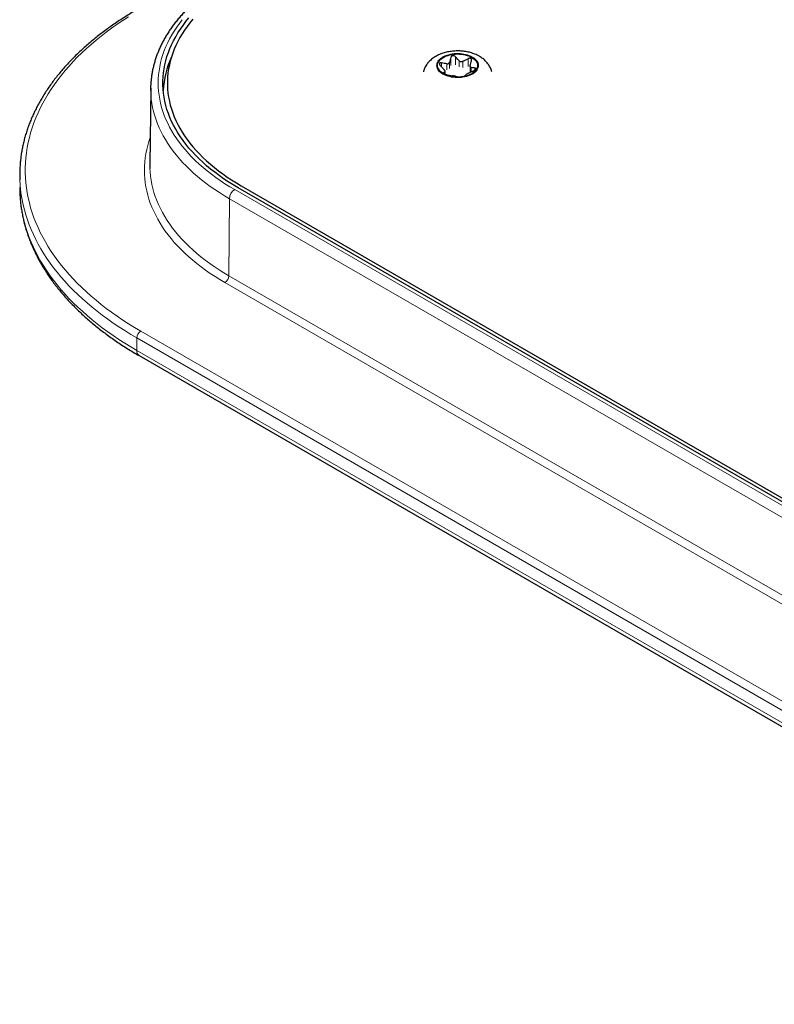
# Model space of a CAD drawing. Header units: millimetres. Extents: x 8 to 2230, y 12 to 2204.
# Tile 94 of 162: x 1687 to 1768, y 815 to 921. Entities that reach past the tile are written whole.
import ezdxf

# ---------------------------------------------------------------- set-up
doc = ezdxf.new("R2010")
doc.units = ezdxf.units.MM

msp = doc.modelspace()

# ---------------------------------------------------------------- linework, layer by layer
at = {"color": 252, "linetype": 'Continuous', "lineweight": 0}
for p, q in [((1732.31, 916.34), (1732.31, 916.77)), ((1732.88, 916.66), (1732.88, 916.01)), ((1733.16, 916.17), (1733.16, 916.82)), ((1733.31, 917.35), (1733.31, 916.49)), ((1733.81, 916.57), (1733.81, 917.42)), ((1734.22, 916.99), (1734.22, 916.33)), ((1734.61, 916.27), (1734.61, 916.93)), ((1735.17, 917.21), (1735.17, 916.36)), ((1732.54, 915.66), (1732.54, 915.69)), ((1732.69, 915.82), (1732.69, 915.55)), ((1735.49, 915.78), (1735.49, 916.26)), ((1735.91, 916.21), (1735.91, 916.02)), ((1710.07, 903.12), (1830.98, 833.32)), ((1709.44, 893.86), (1709.5, 902.15)), ((1830.42, 832.35), (1709.5, 902.15)), ((1709.44, 893.86), (1830.35, 824.05)), ((1829.93, 823.32), (1709.01, 893.13)), ((1699.96, 887.9), (1820.88, 818.1)), ((1820.45, 817.36), (1699.54, 887.17)), ((1699.54, 887.17), (1699.54, 885.81)), ((1699.54, 885.81), (1820.45, 816.01))]:
    msp.add_line(p, q, dxfattribs=at)
at = {"color": 7, "linetype": 'Continuous', "lineweight": 30}
for p, q in [((1732.71, 915.55), (1732.71, 915.86)), ((1735.38, 916.4), (1735.38, 915.76)), ((1701.04, 914.05), (1700.95, 905.8)), ((1686.94, 903.36), (1686.94, 903.09)), ((1831.34, 833.53), (1710.43, 903.33)), ((1710.77, 903.53), (1831.68, 833.73)), ((1699.78, 885.26), (1820.7, 815.46))]:
    msp.add_line(p, q, dxfattribs=at)
at = {"color": 252, "linetype": 'Continuous', "lineweight": 0, "flags": 128}
for points in [[(1698.66, 921.73), (1698.04, 921.33), (1697.43, 920.92), (1696.83, 920.5), (1696.26, 920.07), (1695.69, 919.64), (1695.15, 919.2), (1694.62, 918.75), (1694.11, 918.3), (1693.62, 917.84), (1693.14, 917.37), (1692.69, 916.9), (1692.25, 916.42), (1691.83, 915.93), (1691.43, 915.44), (1691.04, 914.95), (1690.68, 914.45), (1690.34, 913.95), (1690.01, 913.44), (1689.7, 912.93), (1689.42, 912.41), (1689.15, 911.89), (1688.91, 911.37), (1688.68, 910.84), (1688.47, 910.31), (1688.29, 909.78), (1688.12, 909.25), (1687.98, 908.72), (1687.85, 908.18), (1687.75, 907.64), (1687.67, 907.1), (1687.61, 906.56), (1687.56, 906.02), (1687.54, 905.48), (1687.54, 904.94), (1687.56, 904.4), (1687.61, 903.85), (1687.67, 903.31), (1687.75, 902.78), (1687.85, 902.24), (1687.98, 901.7), (1688.12, 901.17), (1688.29, 900.63), (1688.47, 900.1), (1688.68, 899.57), (1688.91, 899.05), (1689.15, 898.52), (1689.42, 898.01), (1689.7, 897.49), (1690.01, 896.98), (1690.34, 896.47), (1690.68, 895.97), (1691.04, 895.47), (1691.43, 894.97), (1691.83, 894.48), (1692.25, 894), (1692.69, 893.52), (1693.14, 893.05), (1693.62, 892.58), (1694.11, 892.12), (1694.62, 891.67), (1695.15, 891.22), (1695.69, 890.78), (1696.26, 890.34), (1696.83, 889.92), (1697.43, 889.5), (1698.04, 889.09), (1698.66, 888.68), (1699.3, 888.29), (1699.96, 887.9)], [(1704.43, 921.41), (1704.12, 921.01), (1703.83, 920.6), (1703.56, 920.19), (1703.31, 919.78), (1703.07, 919.36), (1702.86, 918.94), (1702.67, 918.51), (1702.49, 918.09), (1702.34, 917.66), (1702.21, 917.22), (1702.09, 916.79), (1702, 916.35), (1701.93, 915.91), (1701.88, 915.48), (1701.85, 915.04), (1701.83, 914.6), (1701.85, 914.16), (1701.88, 913.72), (1701.93, 913.28), (1702, 912.84), (1702.09, 912.41), (1702.21, 911.97), (1702.34, 911.54), (1702.49, 911.11), (1702.67, 910.68), (1702.86, 910.26), (1703.07, 909.84), (1703.31, 909.42), (1703.56, 909), (1703.83, 908.59), (1704.12, 908.19), (1704.43, 907.79), (1704.76, 907.39), (1705.11, 907), (1705.47, 906.61), (1705.86, 906.23), (1706.26, 905.86), (1706.68, 905.49), (1707.11, 905.13), (1707.57, 904.78), (1708.03, 904.43), (1708.52, 904.09), (1709.02, 903.76), (1709.54, 903.44), (1710.07, 903.12)], [(1735.63, 917.39), (1735.48, 917.48), (1735.3, 917.55), (1735.12, 917.62), (1734.93, 917.67), (1734.73, 917.71), (1734.52, 917.75), (1734.31, 917.77), (1734.1, 917.77), (1733.88, 917.77), (1733.67, 917.76), (1733.46, 917.73), (1733.26, 917.69), (1733.06, 917.64), (1732.87, 917.59), (1732.69, 917.52), (1732.53, 917.44), (1732.38, 917.35), (1732.24, 917.25), (1732.12, 917.15), (1732.02, 917.04), (1731.93, 916.93), (1731.87, 916.81), (1731.82, 916.69), (1731.8, 916.57), (1731.79, 916.45), (1731.81, 916.32), (1731.84, 916.2), (1731.9, 916.08), (1731.97, 915.96), (1732.07, 915.85), (1732.18, 915.75), (1732.31, 915.65), (1732.45, 915.56), (1732.61, 915.47), (1732.78, 915.4), (1732.96, 915.34), (1733.16, 915.28), (1733.36, 915.24), (1733.56, 915.21), (1733.78, 915.19), (1733.99, 915.18), (1734.2, 915.18), (1734.42, 915.2), (1734.62, 915.22), (1734.83, 915.26), (1735.03, 915.31), (1735.21, 915.37), (1735.39, 915.44), (1735.56, 915.51), (1735.71, 915.6), (1735.84, 915.7), (1735.96, 915.8), (1736.07, 915.91), (1736.15, 916.02), (1736.22, 916.14), (1736.26, 916.26), (1736.29, 916.38), (1736.29, 916.51), (1736.28, 916.63), (1736.24, 916.75), (1736.19, 916.87), (1736.11, 916.99), (1736.02, 917.1), (1735.91, 917.2), (1735.78, 917.3), (1735.63, 917.39)], [(1709.5, 902.15), (1708.96, 902.47), (1708.44, 902.8), (1707.94, 903.13), (1707.44, 903.47), (1706.97, 903.82), (1706.51, 904.18), (1706.07, 904.54), (1705.64, 904.91), (1705.23, 905.29), (1704.84, 905.67), (1704.47, 906.06), (1704.12, 906.45), (1703.78, 906.85), (1703.46, 907.26), (1703.16, 907.67), (1702.88, 908.08), (1702.62, 908.5), (1702.38, 908.92), (1702.16, 909.35), (1701.95, 909.77), (1701.77, 910.21), (1701.61, 910.64), (1701.47, 911.08), (1701.34, 911.52), (1701.24, 911.96), (1701.16, 912.4), (1701.1, 912.84), (1701.06, 913.28), (1701.04, 913.73), (1701.04, 913.78)], [(1709.01, 893.13), (1708.47, 893.45), (1707.95, 893.78), (1707.44, 894.11), (1706.94, 894.46), (1706.46, 894.81), (1706, 895.17), (1705.55, 895.53), (1705.12, 895.9), (1704.71, 896.28), (1704.31, 896.67), (1703.93, 897.06), (1703.57, 897.45), (1703.23, 897.85), (1702.91, 898.26), (1702.6, 898.67), (1702.31, 899.09), (1702.04, 899.5), (1701.8, 899.93), (1701.57, 900.36), (1701.36, 900.79), (1701.16, 901.22), (1700.99, 901.66), (1700.84, 902.09), (1700.71, 902.54), (1700.6, 902.98), (1700.51, 903.42), (1700.44, 903.87), (1700.39, 904.31), (1700.36, 904.76), (1700.35, 905.21), (1700.36, 905.66), (1700.39, 906.1), (1700.44, 906.55), (1700.51, 906.99), (1700.6, 907.44), (1700.71, 907.88), (1700.84, 908.32), (1700.98, 908.72)], [(1700.95, 905.41), (1700.97, 905.03), (1701.01, 904.58), (1701.07, 904.14), (1701.15, 903.69), (1701.26, 903.25), (1701.38, 902.81), (1701.52, 902.37), (1701.69, 901.94), (1701.87, 901.51), (1702.07, 901.08), (1702.3, 900.65), (1702.54, 900.23), (1702.8, 899.81), (1703.08, 899.39), (1703.38, 898.98), (1703.7, 898.57), (1704.04, 898.17), (1704.39, 897.78), (1704.77, 897.39), (1705.16, 897), (1705.57, 896.63), (1706, 896.26), (1706.44, 895.89), (1706.9, 895.53), (1707.38, 895.18), (1707.87, 894.84), (1708.38, 894.5), (1708.9, 894.18), (1709.44, 893.86)], [(1699.54, 887.17), (1698.88, 887.55), (1698.24, 887.95), (1697.61, 888.35), (1697, 888.76), (1696.41, 889.18), (1695.83, 889.61), (1695.26, 890.04), (1694.72, 890.48), (1694.19, 890.93), (1693.68, 891.38), (1693.18, 891.84), (1692.7, 892.31), (1692.24, 892.78), (1691.8, 893.26), (1691.38, 893.74), (1690.97, 894.23), (1690.58, 894.72), (1690.21, 895.22), (1689.87, 895.72), (1689.53, 896.23), (1689.22, 896.74), (1688.93, 897.25), (1688.66, 897.77), (1688.41, 898.29), (1688.17, 898.82), (1687.96, 899.35), (1687.77, 899.88), (1687.59, 900.41), (1687.44, 900.94), (1687.31, 901.48), (1687.2, 902.02), (1687.11, 902.55), (1687.03, 903.09), (1686.98, 903.64), (1686.95, 904.17)], [(1686.94, 903.09), (1686.95, 902.82), (1686.98, 902.28), (1687.03, 901.74), (1687.11, 901.2), (1687.2, 900.66), (1687.31, 900.12), (1687.44, 899.59), (1687.59, 899.05), (1687.77, 898.52), (1687.96, 897.99), (1688.17, 897.46), (1688.41, 896.94), (1688.66, 896.42), (1688.93, 895.9), (1689.22, 895.38), (1689.53, 894.87), (1689.87, 894.37), (1690.21, 893.86), (1690.58, 893.37), (1690.97, 892.87), (1691.38, 892.38), (1691.8, 891.9), (1692.24, 891.42), (1692.7, 890.95), (1693.18, 890.49), (1693.68, 890.03), (1694.19, 889.57), (1694.72, 889.13), (1695.26, 888.69), (1695.83, 888.25), (1696.41, 887.83), (1697, 887.41), (1697.61, 887), (1698.24, 886.59), (1698.88, 886.2), (1699.54, 885.81)]]:
    msp.add_lwpolyline(points, dxfattribs=at)
at = {"color": 7, "linetype": 'Continuous', "lineweight": 30, "flags": 128}
for points in [[(1710.43, 903.33), (1709.89, 903.65), (1709.38, 903.97), (1708.88, 904.3), (1708.4, 904.64), (1707.93, 904.99), (1707.48, 905.34), (1707.05, 905.7), (1706.63, 906.07), (1706.23, 906.44), (1705.85, 906.82), (1705.49, 907.21), (1705.15, 907.6), (1704.82, 908), (1704.52, 908.4), (1704.23, 908.81), (1703.96, 909.22), (1703.72, 909.63), (1703.49, 910.05), (1703.28, 910.47), (1703.09, 910.9), (1702.93, 911.33), (1702.78, 911.76), (1702.66, 912.19), (1702.55, 912.63), (1702.47, 913.06), (1702.41, 913.5), (1702.36, 913.94), (1702.34, 914.38), (1702.34, 914.82), (1702.36, 915.26), (1702.41, 915.69), (1702.47, 916.13), (1702.55, 916.57), (1702.66, 917), (1702.78, 917.44), (1702.93, 917.87), (1703.09, 918.3), (1703.28, 918.72), (1703.49, 919.14), (1703.72, 919.56), (1703.96, 919.98), (1704.23, 920.39), (1704.52, 920.8), (1704.82, 921.2), (1705.15, 921.6)], [(1705.58, 921.47), (1705.26, 921.08), (1704.96, 920.69), (1704.68, 920.29), (1704.42, 919.88), (1704.18, 919.48), (1703.96, 919.06), (1703.75, 918.65), (1703.57, 918.23), (1703.41, 917.81), (1703.26, 917.39), (1703.14, 916.96), (1703.04, 916.53), (1702.95, 916.11), (1702.89, 915.68), (1702.85, 915.24), (1702.83, 914.81), (1702.83, 914.38), (1702.85, 913.95), (1702.89, 913.52), (1702.95, 913.09), (1703.04, 912.66), (1703.14, 912.23), (1703.26, 911.81), (1703.41, 911.39), (1703.57, 910.97), (1703.75, 910.55), (1703.96, 910.13), (1704.18, 909.72), (1704.42, 909.31), (1704.68, 908.91), (1704.96, 908.51), (1705.26, 908.11), (1705.58, 907.72), (1705.92, 907.34), (1706.28, 906.96), (1706.65, 906.59), (1707.04, 906.22), (1707.45, 905.86), (1707.88, 905.5), (1708.32, 905.16), (1708.78, 904.82), (1709.25, 904.48), (1709.74, 904.16), (1710.25, 903.84), (1710.77, 903.53)], [(1732.52, 915.6), (1732.38, 915.69), (1732.25, 915.79), (1732.15, 915.89), (1732.06, 916), (1731.99, 916.12), (1731.93, 916.23), (1731.9, 916.35), (1731.89, 916.48), (1731.9, 916.6), (1731.93, 916.72), (1731.99, 916.84), (1732.06, 916.95), (1732.15, 917.06), (1732.25, 917.17), (1732.38, 917.26), (1732.52, 917.35), (1732.68, 917.44), (1732.85, 917.51), (1733.03, 917.57), (1733.22, 917.62), (1733.42, 917.66), (1733.62, 917.69), (1733.83, 917.71), (1734.04, 917.72), (1734.25, 917.71), (1734.46, 917.69), (1734.67, 917.66), (1734.87, 917.62), (1735.06, 917.57), (1735.24, 917.51), (1735.41, 917.44), (1735.56, 917.35), (1735.7, 917.26), (1735.83, 917.17), (1735.94, 917.06), (1736.03, 916.95), (1736.1, 916.84), (1736.15, 916.72), (1736.18, 916.6), (1736.19, 916.48), (1736.18, 916.35), (1736.15, 916.23), (1736.1, 916.12), (1736.03, 916), (1735.94, 915.89), (1735.83, 915.79), (1735.7, 915.69), (1735.56, 915.6), (1735.41, 915.52), (1735.24, 915.44), (1735.06, 915.38), (1734.87, 915.33), (1734.67, 915.29), (1734.46, 915.26), (1734.25, 915.24), (1734.04, 915.23), (1733.83, 915.24), (1733.62, 915.26), (1733.42, 915.29), (1733.22, 915.33), (1733.03, 915.38), (1732.85, 915.44), (1732.68, 915.52), (1732.52, 915.6)], [(1701.04, 913.78), (1701.04, 914.17), (1701.04, 914.34)], [(1700.95, 905.8), (1700.95, 905.47), (1700.95, 905.41)]]:
    msp.add_lwpolyline(points, dxfattribs=at)
at = {"color": 7, "linetype": 'Continuous', "lineweight": 30}
for centre, radius, start, end in [((1712.18, 913.3), 9.81, 155.1879, 177.1138), ((1701.28, 904.72), 14.34, 177.7784, 182.196)]:
    msp.add_arc(centre, radius, start, end, dxfattribs=at)
at = {"color": 252, "linetype": 'Continuous', "lineweight": 0}
for centre, radius, start, end in [((1710.73, 902.09), 1.23, 122.5, 177.2113), ((1708.52, 893.9), 0.923, 302.6294, 357.0819), ((1700.46, 887.12), 0.922, 122.6055, 177.3945), ((1700.11, 885.74), 0.574, 172.657, 236.0308)]:
    msp.add_arc(centre, radius, start, end, dxfattribs=at)
at = {"color": 7, "linetype": 'Continuous', "lineweight": 30}
for points, knots in [([(1709.67, 926.11), (1709.58, 926.06), (1709.31, 925.9), (1708.88, 925.64), (1708.39, 925.33), (1707.91, 925), (1707.44, 924.67), (1706.99, 924.33), (1706.55, 923.99), (1706.13, 923.64), (1705.72, 923.28), (1705.33, 922.91), (1704.95, 922.54), (1704.59, 922.16), (1704.24, 921.78), (1703.92, 921.39), (1703.6, 921), (1703.31, 920.61), (1703.03, 920.2), (1702.77, 919.8), (1702.53, 919.39), (1702.31, 918.98), (1702.1, 918.56), (1701.91, 918.14), (1701.74, 917.72), (1701.59, 917.3), (1701.46, 916.87), (1701.34, 916.44), (1701.24, 916.01), (1701.16, 915.58), (1701.1, 915.15), (1701.06, 914.74), (1701.05, 914.48), (1701.04, 914.35)], [0, 0, 0, 0, 0.017537, 0.050774, 0.084016, 0.117259, 0.150501, 0.18374, 0.216975, 0.250202, 0.28342, 0.316624, 0.349812, 0.38298, 0.416123, 0.449237, 0.482318, 0.515362, 0.548363, 0.581318, 0.614222, 0.647072, 0.679864, 0.712597, 0.745269, 0.777881, 0.810433, 0.842928, 0.875369, 0.907762, 0.940114, 0.972431, 1, 1, 1, 1]), ([(1699.66, 922.55), (1699.55, 922.48), (1699.23, 922.3), (1698.71, 921.98), (1698.1, 921.6), (1697.51, 921.21), (1696.93, 920.82), (1696.37, 920.42), (1695.82, 920.01), (1695.29, 919.6), (1694.77, 919.17), (1694.26, 918.75), (1693.77, 918.31), (1693.3, 917.87), (1692.84, 917.43), (1692.4, 916.98), (1691.97, 916.52), (1691.56, 916.06), (1691.17, 915.59), (1690.79, 915.12), (1690.43, 914.64), (1690.09, 914.16), (1689.76, 913.68), (1689.45, 913.19), (1689.16, 912.7), (1688.89, 912.2), (1688.63, 911.7), (1688.39, 911.2), (1688.17, 910.7), (1687.97, 910.19), (1687.78, 909.68), (1687.62, 909.17), (1687.47, 908.66), (1687.34, 908.14), (1687.23, 907.63), (1687.13, 907.11), (1687.06, 906.59), (1687, 906.07), (1686.97, 905.64), (1686.96, 905.38), (1686.95, 905.29)], [0, 0, 0, 0, 0.014298, 0.041431, 0.068566, 0.095702, 0.122837, 0.149973, 0.177107, 0.20424, 0.231371, 0.2585, 0.285624, 0.312744, 0.339859, 0.366967, 0.394068, 0.42116, 0.448242, 0.475312, 0.50237, 0.529414, 0.556443, 0.583455, 0.61045, 0.637425, 0.664381, 0.691316, 0.71823, 0.745123, 0.771994, 0.798843, 0.825672, 0.852481, 0.879271, 0.906044, 0.932802, 0.959548, 0.986283, 1, 1, 1, 1]), ([(1737.72, 915.81), (1737.71, 915.86), (1737.68, 915.97), (1737.61, 916.14), (1737.53, 916.33), (1737.42, 916.51), (1737.3, 916.68), (1737.17, 916.84), (1737.02, 917), (1736.85, 917.15), (1736.67, 917.29), (1736.51, 917.39), (1736.37, 917.48), (1736.23, 917.56), (1736.03, 917.65), (1735.8, 917.75), (1735.56, 917.83), (1735.31, 917.9), (1735.06, 917.96), (1734.8, 918), (1734.54, 918.03), (1734.28, 918.05), (1734.01, 918.05), (1733.75, 918.04), (1733.49, 918.02), (1733.23, 917.99), (1732.97, 917.94), (1732.72, 917.88), (1732.47, 917.81), (1732.22, 917.72), (1731.99, 917.62), (1731.76, 917.5), (1731.54, 917.37), (1731.34, 917.23), (1731.15, 917.07), (1730.97, 916.91), (1730.82, 916.73), (1730.69, 916.54), (1730.57, 916.35), (1730.48, 916.15), (1730.41, 915.97), (1730.38, 915.85), (1730.36, 915.81)], [0, 0, 0, 0, 0.017325, 0.039972, 0.062782, 0.08584, 0.109232, 0.133042, 0.157341, 0.182181, 0.207579, 0.233507, 0.245521, 0.261718, 0.2886, 0.315534, 0.342523, 0.369473, 0.39634, 0.423112, 0.449799, 0.476427, 0.50303, 0.529647, 0.556313, 0.583065, 0.609947, 0.636997, 0.664246, 0.691711, 0.719381, 0.747213, 0.775081, 0.80282, 0.830254, 0.857223, 0.883615, 0.909381, 0.934527, 0.959097, 0.983158, 1, 1, 1, 1]), ([(1732.31, 916.77), (1732.28, 916.78), (1732.22, 916.78), (1732.15, 916.76), (1732.1, 916.72), (1732.09, 916.66), (1732.1, 916.59), (1732.14, 916.53), (1732.17, 916.49), (1732.18, 916.48)], [0, 0, 0, 0, 0.1653069, 0.3315801, 0.4841259, 0.6257399, 0.7659394, 0.9130499, 1, 1, 1, 1]), ([(1732.18, 916.48), (1732.28, 916.37), (1732.42, 916.22), (1732.56, 916.08), (1732.59, 916.05)], [0, 0, 0, 0, 0.761658, 1, 1, 1, 1]), ([(1732.88, 916.66), (1732.78, 916.68), (1732.59, 916.71), (1732.41, 916.75), (1732.31, 916.77)], [0, 0, 0, 0, 0.499473, 1, 1, 1, 1]), ([(1732.88, 916.66), (1732.91, 916.66), (1732.98, 916.65), (1733.07, 916.69), (1733.13, 916.75), (1733.15, 916.8), (1733.16, 916.82)], [0, 0, 0, 0, 0.273824, 0.549306, 0.806223, 1, 1, 1, 1]), ([(1733.31, 917.35), (1733.29, 917.26), (1733.24, 917.08), (1733.19, 916.91), (1733.16, 916.82)], [0, 0, 0, 0, 0.499604, 1, 1, 1, 1]), ([(1733.81, 917.42), (1733.79, 917.45), (1733.74, 917.49), (1733.63, 917.53), (1733.53, 917.54), (1733.44, 917.51), (1733.37, 917.46), (1733.33, 917.4), (1733.32, 917.36), (1733.31, 917.35)], [0, 0, 0, 0, 0.165353, 0.33162, 0.484162, 0.625774, 0.765975, 0.913088, 1, 1, 1, 1]), ([(1734.22, 916.99), (1734.19, 917.02), (1734.05, 917.16), (1733.92, 917.31), (1733.81, 917.42)], [0, 0, 0, 0, 0.238341, 1, 1, 1, 1]), ([(1734.22, 916.99), (1734.25, 916.97), (1734.31, 916.92), (1734.42, 916.89), (1734.53, 916.9), (1734.59, 916.92), (1734.61, 916.93)], [0, 0, 0, 0, 0.273891, 0.549364, 0.806277, 1, 1, 1, 1]), ([(1735.17, 917.21), (1735.08, 917.16), (1734.9, 917.06), (1734.71, 916.97), (1734.61, 916.93)], [0, 0, 0, 0, 0.499604, 1, 1, 1, 1]), ([(1735.54, 917), (1735.55, 917.03), (1735.56, 917.09), (1735.53, 917.17), (1735.48, 917.23), (1735.4, 917.26), (1735.31, 917.26), (1735.24, 917.24), (1735.19, 917.22), (1735.17, 917.21)], [0, 0, 0, 0, 0.165307, 0.33158, 0.484126, 0.62574, 0.76594, 0.91305, 1, 1, 1, 1]), ([(1735.39, 916.48), (1735.38, 916.45), (1735.37, 916.39), (1735.39, 916.31), (1735.44, 916.27), (1735.48, 916.26), (1735.49, 916.26)], [0, 0, 0, 0, 0.273824, 0.549306, 0.806223, 1, 1, 1, 1]), ([(1735.39, 916.48), (1735.42, 916.56), (1735.47, 916.73), (1735.52, 916.91), (1735.54, 917)], [0, 0, 0, 0, 0.499473, 1, 1, 1, 1]), ([(1732.54, 915.69), (1732.54, 915.69), (1732.53, 915.67), (1732.55, 915.64), (1732.61, 915.59), (1732.68, 915.56), (1732.77, 915.52), (1732.85, 915.5), (1732.89, 915.49), (1732.91, 915.48)], [0, 0, 0, 0, 0.165307, 0.33158, 0.484126, 0.62574, 0.76594, 0.91305, 1, 1, 1, 1]), ([(1732.69, 915.82), (1732.67, 915.8), (1732.62, 915.75), (1732.57, 915.71), (1732.54, 915.69)], [0, 0, 0, 0, 0.499473, 1, 1, 1, 1]), ([(1732.69, 915.82), (1732.7, 915.84), (1732.72, 915.86), (1732.69, 915.92), (1732.65, 915.99), (1732.61, 916.03), (1732.59, 916.05)], [0, 0, 0, 0, 0.2738242, 0.5493061, 0.8062233, 1, 1, 1, 1]), ([(1732.91, 915.48), (1733, 915.46), (1733.19, 915.42), (1733.38, 915.39), (1733.47, 915.37)], [0, 0, 0, 0, 0.499604, 1, 1, 1, 1]), ([(1734.77, 915.35), (1734.8, 915.37), (1734.85, 915.4), (1734.9, 915.45), (1734.93, 915.48)], [0, 0, 0, 0, 0.499604, 1, 1, 1, 1]), ([(1735.21, 915.64), (1735.17, 915.63), (1735.1, 915.59), (1735.01, 915.54), (1734.95, 915.5), (1734.93, 915.49), (1734.93, 915.48)], [0, 0, 0, 0, 0.273824, 0.549306, 0.806223, 1, 1, 1, 1]), ([(1735.21, 915.64), (1735.3, 915.69), (1735.49, 915.78), (1735.68, 915.88), (1735.77, 915.92)], [0, 0, 0, 0, 0.499473, 1, 1, 1, 1]), ([(1735.91, 916.21), (1735.86, 916.22), (1735.72, 916.22), (1735.59, 916.24), (1735.49, 916.26)], [0, 0, 0, 0, 0.338795, 1, 1, 1, 1]), ([(1735.77, 915.92), (1735.8, 915.94), (1735.87, 915.98), (1735.94, 916.04), (1735.99, 916.1), (1736, 916.15), (1735.98, 916.19), (1735.95, 916.21), (1735.92, 916.21), (1735.91, 916.21)], [0, 0, 0, 0, 0.165307, 0.33158, 0.484126, 0.62574, 0.765939, 0.91305, 1, 1, 1, 1]), ([(1733.86, 915.31), (1733.83, 915.32), (1733.78, 915.33), (1733.66, 915.34), (1733.56, 915.36), (1733.5, 915.37), (1733.47, 915.37)], [0, 0, 0, 0, 0.273891, 0.549364, 0.806277, 1, 1, 1, 1]), ([(1733.86, 915.31), (1733.95, 915.3), (1734.09, 915.28), (1734.23, 915.27), (1734.27, 915.27)], [0, 0, 0, 0, 0.6612051, 1, 1, 1, 1]), ([(1734.27, 915.27), (1734.3, 915.27), (1734.35, 915.27), (1734.45, 915.28), (1734.55, 915.29), (1734.64, 915.3), (1734.71, 915.32), (1734.76, 915.34), (1734.77, 915.35), (1734.77, 915.35)], [0, 0, 0, 0, 0.165353, 0.33162, 0.484162, 0.625774, 0.765975, 0.913088, 1, 1, 1, 1]), ([(1686.95, 903.07), (1686.95, 902.94), (1686.96, 902.63), (1686.99, 902.15), (1687.04, 901.62), (1687.11, 901.1), (1687.2, 900.58), (1687.3, 900.05), (1687.43, 899.53), (1687.57, 899.01), (1687.73, 898.5), (1687.91, 897.98), (1688.1, 897.47), (1688.32, 896.96), (1688.55, 896.45), (1688.8, 895.94), (1689.07, 895.44), (1689.36, 894.94), (1689.66, 894.44), (1689.98, 893.95), (1690.32, 893.46), (1690.68, 892.98), (1691.05, 892.5), (1691.44, 892.03), (1691.84, 891.56), (1692.27, 891.09), (1692.71, 890.64), (1693.16, 890.18), (1693.63, 889.74), (1694.12, 889.29), (1694.62, 888.86), (1695.14, 888.43), (1695.67, 888.01), (1696.22, 887.59), (1696.78, 887.19), (1697.35, 886.78), (1697.94, 886.39), (1698.54, 886.01), (1699.16, 885.63), (1699.58, 885.38), (1699.78, 885.26)], [0, 0, 0, 0, 0.019564, 0.045601, 0.071644, 0.097698, 0.123767, 0.149856, 0.17597, 0.202112, 0.228286, 0.254494, 0.280739, 0.307022, 0.333344, 0.359706, 0.386107, 0.412547, 0.439026, 0.465541, 0.492091, 0.518674, 0.545288, 0.57193, 0.598599, 0.625291, 0.652005, 0.678738, 0.705487, 0.732251, 0.759027, 0.785813, 0.812609, 0.839411, 0.866219, 0.893031, 0.919845, 0.946662, 0.973479, 1, 1, 1, 1])]:
    msp.add_open_spline(points, degree=3, knots=knots, dxfattribs=at)

doc.saveas('drawing.dxf')
